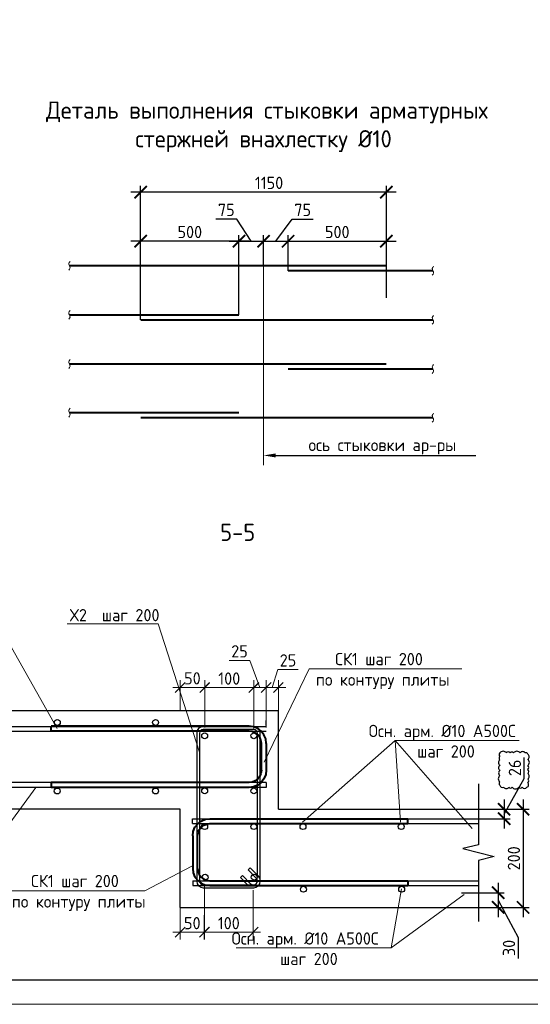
# Model space of a CAD drawing. Header units: millimetres. Extents: x -386473 to 311666, y -59273 to 291770.
# Tile 46 of 132: x -46388 to -35999, y -4054 to 15991. Entities that reach past the tile are written whole.
import ezdxf
from ezdxf import colors
from ezdxf.entities.mleader import LeaderData, LeaderLine
from ezdxf.math import Vec2, Vec3

# ---------------------------------------------------------------- set-up
doc = ezdxf.new("R2010")
doc.units = ezdxf.units.MM
doc.linetypes.add('______5', pattern=[1100, 800, -100, 100, -100])
doc.linetypes.add('ACAD_ISO02W100', pattern=[15, 12, -3])
for name, color, linetype, lineweight in [('0.20 __', 4, 'Continuous', 20), ('A-DETL', 90, 'Continuous', 9), ('Арм_хомуты', 133, 'Continuous', 18), ('Арматура', 152, 'Continuous', 40), ('Выноски', 20, 'Continuous', 20), ('Оси', 40, '______5', 18), ('Перекрытие ж_бетон', 1, 'Continuous', 30), ('подоснова', 151, 'Continuous', 5), ('поз.', 2, 'Continuous', 25), ('РАЗМЕРЫ', 1, 'Continuous', 9), ('ТОНКИЕ', 7, 'Continuous', 9), ('Узлы', 7, 'Continuous', 0)]:
    doc.layers.add(name, color=color, linetype=linetype, lineweight=lineweight)
doc.layers.add('пунктир', color=4, linetype='ACAD_ISO02W100')
doc.layers.add('ТОЛСТЫЕ_ОСНОВНЫЕ', color=6, linetype='Continuous')
doc.styles.add('GOST 2.304', font='CS_Gost2304.shx')
doc.styles.add('GOST-2.304_Type-B', font='GOST_Common.ttf')
doc.styles.add('ГОСТ 2.304', font='GOST_Common.ttf')
doc.styles.add('Украинский', font='isocpeur.ttf', dxfattribs={"oblique": 12})
doc.dimstyles.new('10', dxfattribs={"dimscale": 0, "dimtxt": 250, "dimasz": 200, "dimexe": 150, "dimexo": 0, "dimgap": 60, "dimtad": 1, "dimdec": 0, "dimlfac": 0.1, "dimrnd": 1, "dimzin": 0, "dimdsep": 46, "dimtxsty": 'ГОСТ 2.304', "dimblk": 'OBLIQUE', "dimcen": 0.09, "dimdle": 150, "dimadec": 0, "dimazin": 0, "dimtfac": 1, "dimtdec": 0, "dimtmove": 1, "dimatfit": 2, "dimfxl": 1, "dimtzin": 0, "dimlwd": 0, "dimlwe": 0, "dimarcsym": 0})
doc.dimstyles.new('5х', dxfattribs={"dimscale": 100, "dimtxt": 2.5, "dimasz": 2.5, "dimexe": 1.25, "dimexo": 0, "dimtad": 1, "dimdec": 0, "dimlfac": 0.2, "dimtxsty": 'GOST-2.304_Type-B', "dimblk": 'ARCHTICK', "dimcen": 2.5, "dimdle": 2, "dimadec": 0, "dimazin": 2, "dimtfac": 0.75, "dimtdec": 0, "dimtmove": 1, "dimatfit": 3, "dimfxl": 1, "dimtolj": 1, "dimarcsym": 1})
doc.dimstyles.new('СПДС', dxfattribs={"dimscale": 100, "dimtxt": 2.5, "dimasz": 2.5, "dimexe": 1.25, "dimexo": 0, "dimtad": 1, "dimdec": 0, "dimtxsty": 'GOST-2.304_Type-B', "dimblk": 'ARCHTICK', "dimcen": 2.5, "dimdle": 2, "dimadec": 0, "dimazin": 2, "dimtfac": 0.75, "dimtdec": 0, "dimtmove": 1, "dimatfit": 3, "dimfxl": 1, "dimtolj": 1, "dimarcsym": 1})

# ---------------------------------------------------------------- blocks, each defined once
blk = doc.blocks.new('*U44')
at = {"layer": 'ТОЛСТЫЕ_ОСНОВНЫЕ', "color": 6}
blk.add_lwpolyline([(20, 5), (886, 5), (886, 415), (20, 415)], close=True, dxfattribs=at)
at = {"layer": 'ТОНКИЕ'}
blk.add_lwpolyline([(0, 0), (891, 0), (891, 420), (0, 420)], close=True, dxfattribs=at)
blk = doc.blocks.new('_ArchTick')
at = {"color": 0, "linetype": 'ByBlock', "const_width": 0.15}
blk.add_lwpolyline([(-0.5, -0.5), (0.5, 0.5)], dxfattribs=at)
blk = doc.blocks.new('*D609')
at = {"layer": 'DEFPOINTS', "color": 0, "linetype": 'Continuous', "transparency": 16777216}
for p in [(-43927, 11481), (-43927, 10981), (-41927, 9981)]:
    blk.add_point(p, dxfattribs=at)
at = {"layer": 'РАЗМЕРЫ', "color": 0, "linetype": 'Continuous', "lineweight": -2, "transparency": 16777216}
for p, q in [((-41727, 11481), (-44127, 11481)), ((-43927, 10981), (-43927, 11606)), ((-41927, 9981), (-41927, 11606))]:
    blk.add_line(p, q, dxfattribs=at)
at = {"layer": 'РАЗМЕРЫ', "color": 0, "linetype": 'Continuous', "lineweight": -2, "transparency": 16777216, "xscale": 250, "yscale": 250, "zscale": 250, "rotation": 180}
blk.add_blockref('_ArchTick', (-43927, 11481), dxfattribs=at)
at = {"layer": 'РАЗМЕРЫ', "color": 0, "linetype": 'Continuous', "lineweight": -2, "transparency": 16777216, "xscale": 250, "yscale": 250, "zscale": 250}
blk.add_blockref('_ArchTick', (-41927, 11481), dxfattribs=at)
at = {"layer": 'РАЗМЕРЫ', "color": 0, "linetype": 'Continuous', "lineweight": 0, "transparency": 16777216, "insert": (-42927, 11669), "char_height": 250, "attachment_point": 5, "style": 'GOST-2.304_Type-B'}
blk.add_mtext('\\A1;500', dxfattribs=at)
blk = doc.blocks.new('*D610')
at = {"layer": 'DEFPOINTS', "color": 0, "linetype": 'Continuous', "transparency": 16777216}
for p in [(-38927, 11481), (-40927, 10880), (-38927, 10981)]:
    blk.add_point(p, dxfattribs=at)
at = {"layer": 'РАЗМЕРЫ', "color": 0, "linetype": 'Continuous', "lineweight": -2, "transparency": 16777216}
for p, q in [((-41127, 11481), (-38727, 11481)), ((-40927, 10880), (-40927, 11606)), ((-38927, 10981), (-38927, 11606))]:
    blk.add_line(p, q, dxfattribs=at)
at = {"layer": 'РАЗМЕРЫ', "color": 0, "linetype": 'Continuous', "lineweight": -2, "transparency": 16777216, "xscale": 250, "yscale": 250, "zscale": 250, "rotation": 180}
blk.add_blockref('_ArchTick', (-40927, 11481), dxfattribs=at)
at = {"layer": 'РАЗМЕРЫ', "color": 0, "linetype": 'Continuous', "lineweight": -2, "transparency": 16777216, "xscale": 250, "yscale": 250, "zscale": 250}
blk.add_blockref('_ArchTick', (-38927, 11481), dxfattribs=at)
at = {"layer": 'РАЗМЕРЫ', "color": 0, "linetype": 'Continuous', "lineweight": 0, "transparency": 16777216, "insert": (-39927, 11669), "char_height": 250, "attachment_point": 5, "style": 'GOST-2.304_Type-B'}
blk.add_mtext('\\A1;500', dxfattribs=at)
blk = doc.blocks.new('*D611')
at = {"layer": 'DEFPOINTS', "color": 0, "linetype": 'Continuous', "transparency": 16777216}
for p in [(-43927, 12481), (-38927, 10328), (-43927, 9880)]:
    blk.add_point(p, dxfattribs=at)
at = {"layer": 'РАЗМЕРЫ', "color": 0, "linetype": 'Continuous', "lineweight": -2, "transparency": 16777216}
for p, q in [((-38727, 12481), (-44127, 12481)), ((-43927, 9880), (-43927, 12606)), ((-38927, 10328), (-38927, 12606))]:
    blk.add_line(p, q, dxfattribs=at)
at = {"layer": 'РАЗМЕРЫ', "color": 0, "linetype": 'Continuous', "lineweight": -2, "transparency": 16777216, "xscale": 250, "yscale": 250, "zscale": 250, "rotation": 180}
blk.add_blockref('_ArchTick', (-43927, 12481), dxfattribs=at)
at = {"layer": 'РАЗМЕРЫ', "color": 0, "linetype": 'Continuous', "lineweight": -2, "transparency": 16777216, "xscale": 250, "yscale": 250, "zscale": 250}
blk.add_blockref('_ArchTick', (-38927, 12481), dxfattribs=at)
at = {"layer": 'РАЗМЕРЫ', "color": 0, "linetype": 'Continuous', "lineweight": 0, "transparency": 16777216, "insert": (-41314, 12669), "char_height": 250, "attachment_point": 5, "style": 'GOST-2.304_Type-B'}
blk.add_mtext('\\A1;1150', dxfattribs=at)
blk = doc.blocks.new('*D612')
at = {"layer": 'DEFPOINTS', "color": 0, "linetype": 'Continuous', "transparency": 16777216}
for p in [(-41427, 11481), (-41927, 10897), (-41427, 10981)]:
    blk.add_point(p, dxfattribs=at)
at = {"layer": 'РАЗМЕРЫ', "color": 0, "linetype": 'Continuous', "lineweight": -2, "transparency": 16777216}
for p, q in [((-41973, 11931), (-42397, 11931)), ((-41677, 11481), (-41973, 11931)), ((-42127, 11481), (-41227, 11481)), ((-41927, 10897), (-41927, 11606)), ((-41427, 10981), (-41427, 11606))]:
    blk.add_line(p, q, dxfattribs=at)
at = {"layer": 'РАЗМЕРЫ', "color": 0, "linetype": 'Continuous', "lineweight": -2, "transparency": 16777216, "xscale": 250, "yscale": 250, "zscale": 250, "rotation": 180}
blk.add_blockref('_ArchTick', (-41927, 11481), dxfattribs=at)
at = {"layer": 'РАЗМЕРЫ', "color": 0, "linetype": 'Continuous', "lineweight": -2, "transparency": 16777216, "xscale": 250, "yscale": 250, "zscale": 250}
blk.add_blockref('_ArchTick', (-41427, 11481), dxfattribs=at)
at = {"layer": 'РАЗМЕРЫ', "color": 0, "linetype": 'Continuous', "lineweight": 0, "transparency": 16777216, "insert": (-42185, 12119), "char_height": 250, "attachment_point": 5, "style": 'GOST-2.304_Type-B'}
blk.add_mtext('\\A1;75', dxfattribs=at)
blk = doc.blocks.new('*D613')
at = {"layer": 'DEFPOINTS', "color": 0, "linetype": 'Continuous', "transparency": 16777216}
for p in [(-40927, 11481), (-41427, 10981), (-40927, 10897)]:
    blk.add_point(p, dxfattribs=at)
at = {"layer": 'РАЗМЕРЫ', "color": 0, "linetype": 'Continuous', "lineweight": -2, "transparency": 16777216}
for p, q in [((-41177, 11481), (-40842, 11931)), ((-40842, 11931), (-40418, 11931)), ((-41627, 11481), (-40727, 11481)), ((-41427, 10981), (-41427, 11606)), ((-40927, 10897), (-40927, 11606))]:
    blk.add_line(p, q, dxfattribs=at)
at = {"layer": 'РАЗМЕРЫ', "color": 0, "linetype": 'Continuous', "lineweight": -2, "transparency": 16777216, "xscale": 250, "yscale": 250, "zscale": 250, "rotation": 180}
blk.add_blockref('_ArchTick', (-41427, 11481), dxfattribs=at)
at = {"layer": 'РАЗМЕРЫ', "color": 0, "linetype": 'Continuous', "lineweight": -2, "transparency": 16777216, "xscale": 250, "yscale": 250, "zscale": 250}
blk.add_blockref('_ArchTick', (-40927, 11481), dxfattribs=at)
at = {"layer": 'РАЗМЕРЫ', "color": 0, "linetype": 'Continuous', "lineweight": 0, "transparency": 16777216, "insert": (-40630, 12119), "char_height": 250, "attachment_point": 5, "style": 'GOST-2.304_Type-B'}
blk.add_mtext('\\A1;75', dxfattribs=at)
blk = doc.blocks.new('_Oblique')
at = {"layer": 'пунктир', "color": 0, "lineweight": -2}
blk.add_line((-0.5, -0.5), (0.5, 0.5), dxfattribs=at)
blk = doc.blocks.new('*D594')
at = {"layer": 'A-DETL', "color": 0, "lineweight": 0, "transparency": 16777216}
for p, q in [((-41249, 2397), (-41139, 2762)), ((-41139, 2762), (-40719, 2762)), ((-41374, 1578), (-41374, 2547)), ((-41124, 1918), (-41124, 2547)), ((-40974, 2397), (-41524, 2397))]:
    blk.add_line(p, q, dxfattribs=at)
at = {"layer": 'DEFPOINTS', "color": 0, "transparency": 16777216}
for p in [(-41374, 2397), (-41124, 1918), (-41374, 1578)]:
    blk.add_point(p, dxfattribs=at)
at = {"layer": 'A-DETL', "color": 0, "lineweight": 0, "transparency": 16777216, "xscale": 200, "yscale": 200, "zscale": 200, "rotation": 180}
blk.add_blockref('_Oblique', (-41374, 2397), dxfattribs=at)
at = {"layer": 'A-DETL', "color": 0, "lineweight": 0, "transparency": 16777216, "xscale": 200, "yscale": 200, "zscale": 200}
blk.add_blockref('_Oblique', (-41124, 2397), dxfattribs=at)
at = {"layer": 'A-DETL', "color": 0, "transparency": 16777216, "insert": (-40929, 2947), "char_height": 250, "attachment_point": 5, "style": 'ГОСТ 2.304'}
blk.add_mtext('25', dxfattribs=at)
blk = doc.blocks.new('*U520')
at = {"color": 0, "linetype": 'ByBlock', "lineweight": -2}
for p, q in [((-68.1, 25), (-68.1, 427.5)), ((-58.1, 427.5), (-68.1, 427.5)), ((-58.1, 25), (-58.1, 427.5)), ((58.1, 25), (58.1, 427.5)), ((58.1, 427.5), (68.1, 427.5)), ((68.1, 25), (68.1, 427.5)), ((-66.9, 15.9), (-68.1, 25)), ((-57.2, 18.5), (-58.1, 25)), ((57.2, 18.5), (58.1, 25)), ((66.9, 15.9), (68.1, 25)), ((-63.4, 7.5), (-66.9, 15.9)), ((-57.8, 0.3), (-63.4, 7.5)), ((-50.6, -5.3), (-57.8, 0.3)), ((-54.7, 12.5), (-57.2, 18.5)), ((-50.8, 7.3), (-54.7, 12.5)), ((-45.6, 3.3), (-50.8, 7.3)), ((-39.6, 0.9), (-45.6, 3.3)), ((-33.1, 0), (-39.6, 0.9)), ((-33.1, 0), (33.1, 0)), ((33.1, 0), (39.6, 0.9)), ((39.6, 0.9), (45.6, 3.3)), ((45.6, 3.3), (50.8, 7.3)), ((50.6, -5.3), (57.8, 0.3)), ((50.8, 7.3), (54.7, 12.5)), ((54.7, 12.5), (57.2, 18.5)), ((57.8, 0.3), (63.4, 7.5)), ((63.4, 7.5), (66.9, 15.9)), ((-42.2, -8.8), (-50.6, -5.3)), ((-33.1, -10), (-42.2, -8.8)), ((33.1, -10), (-33.1, -10)), ((33.1, -10), (42.2, -8.8)), ((42.2, -8.8), (50.6, -5.3))]:
    blk.add_line(p, q, dxfattribs=at)
at = {"style": 'GOST 2.304', "oblique": 15, "flags": 9}
for tag, p in [('ПОЗИЦИЯ', (778.2, -54.4)), ('ДИАМЕТР', (778.5, -58.7)), ('КЛАСС', (778.8, -63.1)), ('ДЛИНА', (779.2, -67.9)), ('МАССА', (779.5, -73.3))]:
    blk.add_attdef(tag, p, '', height=2.5, dxfattribs=at)
blk = doc.blocks.new('_None')
blk = doc.blocks.new('*U524')
at = {"color": 0, "linetype": 'ByBlock', "lineweight": -2}
for p, q in [((-62.2, 25), (-62.2, 427.5)), ((-52.2, 427.5), (-62.2, 427.5)), ((-52.2, 25), (-52.2, 427.5)), ((52.2, 25), (52.2, 427.5)), ((52.2, 427.5), (62.2, 427.5)), ((62.2, 25), (62.2, 427.5)), ((-61, 15.9), (-62.2, 25)), ((-51.4, 18.5), (-52.2, 25)), ((51.4, 18.5), (52.2, 25)), ((61, 15.9), (62.2, 25)), ((-57.6, 7.5), (-61, 15.9)), ((-52, 0.3), (-57.6, 7.5)), ((-44.7, -5.3), (-52, 0.3)), ((-48.9, 12.5), (-51.4, 18.5)), ((-44.9, 7.3), (-48.9, 12.5)), ((-39.7, 3.3), (-44.9, 7.3)), ((-33.7, 0.9), (-39.7, 3.3)), ((-27.2, 0), (-33.7, 0.9)), ((-27.2, 0), (27.2, 0)), ((27.2, 0), (33.7, 0.9)), ((33.7, 0.9), (39.7, 3.3)), ((39.7, 3.3), (44.9, 7.3)), ((44.7, -5.3), (52, 0.3)), ((44.9, 7.3), (48.9, 12.5)), ((48.9, 12.5), (51.4, 18.5)), ((52, 0.3), (57.6, 7.5)), ((57.6, 7.5), (61, 15.9)), ((-36.3, -8.8), (-44.7, -5.3)), ((-27.2, -10), (-36.3, -8.8)), ((27.2, -10), (-27.2, -10)), ((27.2, -10), (36.3, -8.8)), ((36.3, -8.8), (44.7, -5.3))]:
    blk.add_line(p, q, dxfattribs=at)
at = {"style": 'GOST 2.304', "oblique": 15, "flags": 9}
for tag, p in [('ПОЗИЦИЯ', (804, -54.4)), ('ДИАМЕТР', (804.4, -58.7)), ('КЛАСС', (804.6, -63.1)), ('ДЛИНА', (805.1, -67.9)), ('МАССА', (805.4, -73.3))]:
    blk.add_attdef(tag, p, '', height=2.5, dxfattribs=at)
blk = doc.blocks.new('*D570')
at = {"layer": 'DEFPOINTS', "color": 0, "transparency": 16777216}
for p in [(-37311, -82), (-37311, -2082), (-36145, -2082)]:
    blk.add_point(p, dxfattribs=at)
at = {"layer": 'РАЗМЕРЫ', "color": 0, "lineweight": -2, "transparency": 16777216}
for p, q in [((-36145, 118), (-36145, -2282)), ((-37311, -82), (-36020, -82)), ((-37311, -2082), (-36020, -2082))]:
    blk.add_line(p, q, dxfattribs=at)
at = {"layer": 'РАЗМЕРЫ', "color": 0, "lineweight": -2, "transparency": 16777216, "xscale": 250, "yscale": 250, "zscale": 250}
for p, rotation in [((-36145, -82), 90), ((-36145, -2082), 270)]:
    blk.add_blockref('_ArchTick', p, dxfattribs=dict(at, rotation=rotation))
at = {"layer": 'РАЗМЕРЫ', "color": 0, "lineweight": 0, "transparency": 16777216, "insert": (-36332, -1082), "char_height": 250, "attachment_point": 5, "rotation": 90, "style": 'GOST-2.304_Type-B'}
blk.add_mtext('\\A1;200', dxfattribs=at)
blk = doc.blocks.new('*D571')
at = {"layer": 'DEFPOINTS', "color": 0, "transparency": 16777216}
for p in [(-37222, -82), (-37361, -277), (-36531, -277)]:
    blk.add_point(p, dxfattribs=at)
at = {"layer": 'РАЗМЕРЫ', "color": 0, "lineweight": -2, "transparency": 16777216}
for p, q in [((-36125, 546), (-36125, 971)), ((-36531, -180), (-36125, 546)), ((-36531, 118), (-36531, -477)), ((-37222, -82), (-36406, -82)), ((-37361, -277), (-36406, -277))]:
    blk.add_line(p, q, dxfattribs=at)
at = {"layer": 'РАЗМЕРЫ', "color": 0, "lineweight": -2, "transparency": 16777216, "xscale": 250, "yscale": 250, "zscale": 250}
for p, rotation in [((-36531, -82), 90), ((-36531, -277), 270)]:
    blk.add_blockref('_ArchTick', p, dxfattribs=dict(at, rotation=rotation))
at = {"layer": 'РАЗМЕРЫ', "color": 0, "lineweight": 0, "transparency": 16777216, "insert": (-36313, 759), "char_height": 250, "attachment_point": 5, "rotation": 90, "style": 'GOST-2.304_Type-B'}
blk.add_mtext('\\A1;26', dxfattribs=at)
blk = doc.blocks.new('*D572')
at = {"layer": 'DEFPOINTS', "color": 0, "transparency": 16777216}
for p in [(-37397, -1782), (-37455, -2082), (-36652, -2082)]:
    blk.add_point(p, dxfattribs=at)
at = {"layer": 'РАЗМЕРЫ', "color": 0, "lineweight": -2, "transparency": 16777216}
for p, q in [((-36652, -1582), (-36652, -2282)), ((-37397, -1782), (-36527, -1782)), ((-36652, -1932), (-36245, -2694)), ((-37455, -2082), (-36527, -2082)), ((-36245, -2694), (-36245, -3119))]:
    blk.add_line(p, q, dxfattribs=at)
at = {"layer": 'РАЗМЕРЫ', "color": 0, "lineweight": -2, "transparency": 16777216, "xscale": 250, "yscale": 250, "zscale": 250}
for p, rotation in [((-36652, -1782), 90), ((-36652, -2082), 270)]:
    blk.add_blockref('_ArchTick', p, dxfattribs=dict(at, rotation=rotation))
at = {"layer": 'РАЗМЕРЫ', "color": 0, "lineweight": 0, "transparency": 16777216, "insert": (-36433, -2907), "char_height": 250, "attachment_point": 5, "rotation": 90, "style": 'GOST-2.304_Type-B'}
blk.add_mtext('\\A1;30', dxfattribs=at)
blk = doc.blocks.new('*D576')
at = {"layer": 'A-DETL', "color": 0, "lineweight": 0, "transparency": 16777216}
for p, q in [((-41706, 2947), (-42126, 2947)), ((-41499, 2397), (-41706, 2947)), ((-41624, 1564), (-41624, 2547)), ((-41374, 1578), (-41374, 2547)), ((-41224, 2397), (-41774, 2397))]:
    blk.add_line(p, q, dxfattribs=at)
at = {"layer": 'DEFPOINTS', "color": 0, "transparency": 16777216}
for p in [(-41624, 2397), (-41624, 1564), (-41374, 1578)]:
    blk.add_point(p, dxfattribs=at)
at = {"layer": 'A-DETL', "color": 0, "lineweight": 0, "transparency": 16777216, "xscale": 200, "yscale": 200, "zscale": 200, "rotation": 180}
blk.add_blockref('_Oblique', (-41624, 2397), dxfattribs=at)
at = {"layer": 'A-DETL', "color": 0, "lineweight": 0, "transparency": 16777216, "xscale": 200, "yscale": 200, "zscale": 200}
blk.add_blockref('_Oblique', (-41374, 2397), dxfattribs=at)
at = {"layer": 'A-DETL', "color": 0, "transparency": 16777216, "insert": (-41916, 3132), "char_height": 250, "attachment_point": 5, "style": 'ГОСТ 2.304'}
blk.add_mtext('25', dxfattribs=at)
blk = doc.blocks.new('*D577')
at = {"layer": 'A-DETL', "color": 0, "lineweight": 0, "transparency": 16777216}
for p, q in [((-42624, 2180), (-42624, 2543)), ((-41624, 2096), (-41624, 2543)), ((-41474, 2393), (-42774, 2393))]:
    blk.add_line(p, q, dxfattribs=at)
at = {"layer": 'DEFPOINTS', "color": 0, "transparency": 16777216}
for p in [(-42624, 2393), (-42624, 2180), (-41624, 2096)]:
    blk.add_point(p, dxfattribs=at)
at = {"layer": 'A-DETL', "color": 0, "lineweight": 0, "transparency": 16777216, "xscale": 200, "yscale": 200, "zscale": 200, "rotation": 180}
blk.add_blockref('_Oblique', (-42624, 2393), dxfattribs=at)
at = {"layer": 'A-DETL', "color": 0, "lineweight": 0, "transparency": 16777216, "xscale": 200, "yscale": 200, "zscale": 200}
blk.add_blockref('_Oblique', (-41624, 2393), dxfattribs=at)
at = {"layer": 'A-DETL', "color": 0, "transparency": 16777216, "insert": (-42124, 2578), "char_height": 250, "attachment_point": 5, "style": 'ГОСТ 2.304'}
blk.add_mtext('100', dxfattribs=at)
blk = doc.blocks.new('*D578')
at = {"layer": 'A-DETL', "color": 0, "lineweight": 0, "transparency": 16777216}
for p, q in [((-43124, 1918), (-43124, 2547)), ((-42624, 1578), (-42624, 2547)), ((-42474, 2397), (-43274, 2397))]:
    blk.add_line(p, q, dxfattribs=at)
at = {"layer": 'DEFPOINTS', "color": 0, "transparency": 16777216}
for p in [(-43124, 2397), (-43124, 1918), (-42624, 1578)]:
    blk.add_point(p, dxfattribs=at)
at = {"layer": 'A-DETL', "color": 0, "lineweight": 0, "transparency": 16777216, "xscale": 200, "yscale": 200, "zscale": 200, "rotation": 180}
blk.add_blockref('_Oblique', (-43124, 2397), dxfattribs=at)
at = {"layer": 'A-DETL', "color": 0, "lineweight": 0, "transparency": 16777216, "xscale": 200, "yscale": 200, "zscale": 200}
blk.add_blockref('_Oblique', (-42624, 2397), dxfattribs=at)
at = {"layer": 'A-DETL', "color": 0, "transparency": 16777216, "insert": (-42874, 2582), "char_height": 250, "attachment_point": 5, "style": 'ГОСТ 2.304'}
blk.add_mtext('50', dxfattribs=at)
blk = doc.blocks.new('*D625')
at = {"layer": 'A-DETL', "color": 0, "lineweight": 0, "transparency": 16777216}
for p, q in [((-42629, -1623), (-42629, -2737)), ((-43124, -1973), (-43124, -2737)), ((-43274, -2587), (-42479, -2587))]:
    blk.add_line(p, q, dxfattribs=at)
at = {"layer": 'DEFPOINTS', "color": 0, "transparency": 16777216}
for p in [(-42629, -1623), (-43124, -1973), (-42629, -2587)]:
    blk.add_point(p, dxfattribs=at)
at = {"layer": 'A-DETL', "color": 0, "lineweight": 0, "transparency": 16777216, "xscale": 200, "yscale": 200, "zscale": 200, "rotation": 180}
blk.add_blockref('_Oblique', (-43124, -2587), dxfattribs=at)
at = {"layer": 'A-DETL', "color": 0, "lineweight": 0, "transparency": 16777216, "xscale": 200, "yscale": 200, "zscale": 200}
blk.add_blockref('_Oblique', (-42629, -2587), dxfattribs=at)
at = {"layer": 'A-DETL', "color": 0, "transparency": 16777216, "insert": (-42876, -2402), "char_height": 250, "attachment_point": 5, "style": 'ГОСТ 2.304'}
blk.add_mtext('50', dxfattribs=at)
blk = doc.blocks.new('*D579')
at = {"layer": 'A-DETL', "color": 0, "lineweight": 0, "transparency": 16777216}
for p, q in [((-41636, -1729), (-41636, -2737)), ((-42633, -2241), (-42633, -2737)), ((-42783, -2587), (-41486, -2587))]:
    blk.add_line(p, q, dxfattribs=at)
at = {"layer": 'DEFPOINTS', "color": 0, "transparency": 16777216}
for p in [(-41636, -1729), (-42633, -2241), (-41636, -2587)]:
    blk.add_point(p, dxfattribs=at)
at = {"layer": 'A-DETL', "color": 0, "lineweight": 0, "transparency": 16777216, "xscale": 200, "yscale": 200, "zscale": 200, "rotation": 180}
blk.add_blockref('_Oblique', (-42633, -2587), dxfattribs=at)
at = {"layer": 'A-DETL', "color": 0, "lineweight": 0, "transparency": 16777216, "xscale": 200, "yscale": 200, "zscale": 200}
blk.add_blockref('_Oblique', (-41636, -2587), dxfattribs=at)
at = {"layer": 'A-DETL', "color": 0, "transparency": 16777216, "insert": (-42134, -2402), "char_height": 250, "attachment_point": 5, "style": 'ГОСТ 2.304'}
blk.add_mtext('100', dxfattribs=at)
blk = doc.blocks.new('*U523')
at = {"color": 0, "linetype": 'ByBlock', "lineweight": -2}
for p, q in [((111.2, 325.4), (7.5, 325.4)), ((-6, 311.9), (-6, 7.5)), ((-6, 310.9), (-6, 311.9)), ((0, 310.9), (0, 311.9)), ((2.2, 305.6), (19.2, 288.6)), ((111.2, 319.4), (7.5, 319.4)), ((30.8, 300.2), (13.8, 317.2)), ((20.1, 319.4), (35, 304.5)), ((35, 304.5), (30.8, 300.2)), ((118.7, 7.5), (118.7, 311.9)), ((124.7, 7.5), (124.7, 311.9)), ((14.9, 284.4), (-2, 301.3)), ((0, 299.3), (0, 7.5)), ((19.2, 288.6), (14.9, 284.4)), ((7.5, 0), (111.2, 0)), ((7.5, -6), (111.2, -6))]:
    blk.add_line(p, q, dxfattribs=at)
for centre, radius, start, end in [((7.5, 311.9), 13.5, 90, 180), ((111.2, 311.9), 13.5, 0, 90), ((7.5, 310.9), 13.5, 180, 225), ((7.5, 311.9), 7.5, 90, 180), ((7.5, 310.9), 7.5, 180, 225), ((8.5, 311.9), 7.5, 45, 90), ((111.2, 311.9), 7.5, 0, 90), ((7.5, 7.5), 13.5, 180, 270), ((7.5, 7.5), 7.5, 180, 270), ((111.2, 7.5), 7.5, 270, 0), ((111.2, 7.5), 13.5, 270, 0)]:
    blk.add_arc(centre, radius, start, end, dxfattribs=at)
at = {"style": 'GOST 2.304', "oblique": 15, "flags": 9}
for tag, p in [('ДИАМЕТР', (-52.8, -63)), ('ПОЗИЦИЯ', (-52.3, -58)), ('КЛАСС', (-53, -68.7)), ('ДЛИНА', (-52.5, -73.8)), ('МАССА', (-52.3, -78.3))]:
    blk.add_attdef(tag, p, '', height=2.5, dxfattribs=at)

msp = doc.modelspace()

# ---------------------------------------------------------------- linework, layer by layer
at = {"color": 240, "true_color": 0xed1f24}
msp.add_lwpolyline([(-36617, 1063.1, 0.5205671), (-36617, 993.1, 0.5205671), (-36617, 922.6, 0.5205671), (-36617, 813, 0.5205671), (-36617, 707, 0.5205671), (-36617, 603.1, 0.5205671), (-36617, 471.3, 0.5205671), (-36617, 404, 0.5205671), (-36540.4, 365.3, 0.5205671), (-36434.4, 365.3, 0.5205671), (-36366.5, 365.3, 0.5205671), (-36234.2, 365.3, 0.5205671), (-36165.7, 365.3, 0.5205671), (-36067.2, 365.3, 0.5205671), (-36049.5, 459.9, 0.5205671), (-36049.5, 528.2, 0.5205671), (-36049.5, 642.3, 0.5205671), (-36049.5, 725.3, 0.5205671), (-36049.5, 807.6, 0.5205671), (-36049.5, 932, 0.5205671), (-36049.5, 1034.9, 0.5205671), (-36100.5, 1063.1, 0.5205671), (-36205, 1063.1, 0.5205671), (-36337.2, 1063.1, 0.5205671), (-36409.7, 1063.1, 0.5205671), (-36487, 1063.1, 0.5205671)], format="xyb", close=True, dxfattribs=at)
at = {"color": 3, "linetype": 'Continuous', "lineweight": 30}
for centre in [(-45623.4, 1683.7), (-43623.4, 1683.7), (-42624, 1412.6), (-41624, 1412.6), (-45624, 287.7), (-43624, 287.7), (-42624, 290.7), (-41624, 290.7), (-42623.9, -436.3), (-41623.9, -436.3), (-40623.9, -436.3), (-38623.9, -436.3), (-42615.3, -1467.5), (-41615.3, -1467.5), (-40615.3, -1712.2), (-38615.3, -1712.2)]:
    msp.add_circle(centre, 60, dxfattribs=at)
at = {"layer": '0.20 __', "color": 2}
for points in [[(-45362.3, 11071.1), (-45389.8, 11026.1), (-45362.3, 10936.1), (-45389.8, 10891.1)], [(-37967, 10970.2), (-37994.5, 10925.2), (-37967, 10835.2), (-37994.5, 10790.2)], [(-45362.3, 10071.1), (-45389.8, 10026.1), (-45362.3, 9936.1), (-45389.8, 9891.1)], [(-37967, 9970.2), (-37994.5, 9925.2), (-37967, 9835.2), (-37994.5, 9790.2)], [(-45362.3, 9071.1), (-45389.8, 9026.1), (-45362.3, 8936.1), (-45389.8, 8891.1)], [(-37967, 8970.2), (-37994.5, 8925.2), (-37967, 8835.2), (-37994.5, 8790.2)], [(-45362.3, 8079.6), (-45389.8, 8034.6), (-45362.3, 7944.6), (-45389.8, 7899.6)], [(-37967, 7978.6), (-37994.5, 7933.6), (-37967, 7843.6), (-37994.5, 7798.6)]]:
    msp.add_spline(points, degree=3, dxfattribs=at)
at = {"layer": 'Арматура', "color": 2, "lineweight": 0}
for p, q in [((-45624, 1563.7), (-46616.9, 3319)), ((-40637.2, -347.4), (-38750.4, 1319)), ((-38750.4, 1319), (-36223.9, 1319)), ((-38637.2, -347.4), (-38750.4, 1319)), ((-38750.4, 1319), (-37178.5, -475.6)), ((-46061.5, 362.7), (-47903, -2162.3)), ((-38620.2, -1702.2), (-38827.6, -2906.2)), ((-38827.6, -2906.2), (-37341.5, -1815.5)), ((-41984.8, -2906.2), (-38827.6, -2906.2))]:
    msp.add_line(p, q, dxfattribs=at)
at = {"layer": 'Арматура', "const_width": 40}
for points in [[(-45376, 10981.1), (-38926.6, 10981.1)], [(-40926.6, 10880.2), (-37980.7, 10880.2)], [(-45376, 9981.1), (-41926.6, 9981.1)], [(-43926.6, 9880.2), (-37980.7, 9880.2)], [(-45376, 8981.1), (-38926.6, 8981.1)], [(-40926.6, 8880.2), (-37980.7, 8880.2)], [(-45376, 7989.6), (-41926.6, 7989.6)], [(-43926.6, 7888.6), (-37980.7, 7888.6)]]:
    msp.add_lwpolyline(points, dxfattribs=at)
at = {"layer": 'Оси', "ltscale": 45}
msp.add_line((-41426.6, 11481.1), (-41426.6, 6921.7), dxfattribs=at)
at = {"layer": 'Перекрытие ж_бетон', "color": 7, "linetype": 'Continuous', "lineweight": 30}
for p, q in [((-41123.9, 1917.6), (-47929.9, 1917.6)), ((-41123.9, -82.4), (-41123.9, 1917.6)), ((-43123.9, -82.4), (-47929.9, -82.4)), ((-43123.9, -2082.2), (-43123.9, -82.4)), ((-41123.9, -82.4), (-37054.7, -82.4)), ((-43123.9, -2082.2), (-37063.4, -2082.2))]:
    msp.add_line(p, q, dxfattribs=at)
at = {"layer": 'Перекрытие ж_бетон', "color": 3, "linetype": 'Continuous', "lineweight": 30}
for p, q in [((-41374, 1623.7), (-41374, 1722.6)), ((-41374, 1595.6), (-47929.9, 1595.6)), ((-41374, 1496.7), (-47929.9, 1496.7)), ((-41374, 461.6), (-47929.9, 461.6)), ((-41374, 461.6), (-41374, 362.7)), ((-41374, 362.7), (-47929.9, 362.7)), ((-42873.9, -277.4), (-37054.7, -277.4)), ((-42873.9, -376.3), (-42873.9, -277.4)), ((-42873.9, -376.3), (-37054.7, -376.3)), ((-42865.2, -1538.2), (-37046.1, -1538.2)), ((-42865.2, -1538.2), (-42865.2, -1637.2)), ((-42865.2, -1637.2), (-37046.1, -1637.2))]:
    msp.add_line(p, q, dxfattribs=at)
at = {"layer": 'поз.', "linetype": 'Continuous'}
msp.add_lwpolyline([(-37054.7, 436.7), (-37054.7, -805.3), (-37374.7, -885.3), (-36734.7, -1045.3), (-37054.7, -1125.3), (-37054.7, -2367.3)], dxfattribs=at)

# ---------------------------------------------------------------- block references
at = {"xscale": 100, "yscale": 100, "zscale": 100}
msp.add_blockref('*U44', (-105904.9, -4054.4), dxfattribs=at)
at = {"lineweight": 30, "xscale": 9.899999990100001, "yscale": 9.899999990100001, "zscale": 9.899999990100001, "rotation": 179.9999999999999}
msp.add_blockref('*U523', (-41552.1, 1540.2), dxfattribs=at)
at = {"layer": 'Арм_хомуты', "lineweight": 40, "yscale": 10, "zscale": 10}
for name, p, xscale, rotation in [('*U524', (-41470.7, 984), 10, 90.00000000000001), ('*U520', (-42768.5, -957.3), -10, 270)]:
    msp.add_blockref(name, p, dxfattribs=dict(at, xscale=xscale, rotation=rotation))

# ---------------------------------------------------------------- texts
at = {"layer": 'Арматура', "color": 2, "lineweight": 0, "char_height": 250, "width": 3270.998, "attachment_point": 5, "style": 'ГОСТ 2.304'}
for insert in [(-37789.3, 1510.4), (-40579.3, -2714.7)]:
    msp.add_mtext(' \\PОсн. арм. %%C10 А500С\\P шаг 200', dxfattribs=dict(at, insert=insert))
at = {"layer": 'Узлы', "color": 80, "linetype": 'Continuous', "lineweight": 0, "style": 'GOST-2.304_Type-B'}
msp.add_text('5-5', height=350, dxfattribs=at).set_placement((-42309.2, 5379.1))
at = {"layer": 'Узлы', "color": 80, "linetype": 'Continuous', "lineweight": 0, "width": 10464.96, "attachment_point": 5, "style": 'GOST-2.304_Type-B'}
for s, insert, char_height in [('\\pxi0.391,qc;Деталь выполнения стыковки арматурных стержней внахлестку %%C10', (-41426.6, 13811.3), 350), ('ось стыковки ар-ры', (-39007.9, 7299.9), 250)]:
    msp.add_mtext(s, dxfattribs=dict(at, insert=insert, char_height=char_height))

# ---------------------------------------------------------------- dimensions: what is measured, and where the dimension line sits
at = {"layer": 'A-DETL', "color": 1}
dim = msp.add_linear_dim(base=(-41624, 2396.5), p1=(-41374, 1577.6), p2=(-41624, 1563.7), dimstyle='10', override={"dimscale": 1}, dxfattribs=at)
dim.commit()
dim.dimension.update_dxf_attribs({"geometry": '*D576', "text_midpoint": (-41766.5, 2946.5), "dimtype": 160})
at = {"layer": 'A-DETL'}
dim = msp.add_linear_dim(base=(-41374, 2396.5), p1=(-41123.9, 1917.6), p2=(-41374, 1577.6), dimstyle='10', override={"dimscale": 1}, dxfattribs=at)
dim.commit()
dim.dimension.update_dxf_attribs({"geometry": '*D594', "text_midpoint": (-41079.5, 2946.5)})
at = {"layer": 'A-DETL', "color": 1}
for base, p1, p2, picture, middle in [((-43123.9, 2396.5), (-42624, 1578), (-43123.9, 1917.6), '*D578', (-42874, 2581.5)), ((-42624, 2392.8), (-41624, 2096), (-42624, 2180.1), '*D577', (-42124, 2577.8)), ((-42628.6, -2586.8), (-43123.9, -1972.7), (-42628.6, -1623.2), '*D625', (-42876.3, -2401.8)), ((-41636.2, -2586.8), (-42632.6, -2240.8), (-41636.2, -1729), '*D579', (-42134.4, -2401.8))]:
    dim = msp.add_linear_dim(base=base, p1=p1, p2=p2, dimstyle='10', override={"dimscale": 1}, dxfattribs=at)
    dim.commit()
    dim.dimension.update_dxf_attribs({"geometry": picture, "text_midpoint": middle})
at = {"layer": 'РАЗМЕРЫ', "color": 1, "linetype": 'Continuous', "lineweight": 0}
for base, p1, p2, text, picture, middle in [((-43926.6, 12481.1), (-38926.6, 10328.3), (-43926.6, 9880.2), '1150', '*D611', (-41313.9, 12481.1)), ((-41426.6, 11481.1), (-41926.6, 10897.3), (-41426.6, 10981.1), '75', '*D612', (-42035.5, 11931.1)), ((-40926.6, 11481.1), (-41426.6, 10981.1), (-40926.6, 10897.3), '75', '*D613', (-40779.4, 11931.1)), ((-43926.6, 11481.1), (-41926.6, 9981.1), (-43926.6, 10981.1), '500', '*D609', (-42926.6, 11481.1)), ((-38926.6, 11481.1), (-40926.6, 10880.2), (-38926.6, 10981.1), '500', '*D610', (-39926.6, 11481.1))]:
    dim = msp.add_linear_dim(base=base, p1=p1, p2=p2, text=text, dimstyle='5х', dxfattribs=at)
    dim.commit()
    dim.dimension.update_dxf_attribs({"geometry": picture, "text_midpoint": middle, "dimtype": 160})
at = {"layer": 'РАЗМЕРЫ', "color": 1, "lineweight": 0}
dim = msp.add_linear_dim(base=(-36531.5, -277.4), p1=(-37222.5, -82.4), p2=(-37360.7, -277.4), angle=90, text='26', dimstyle='СПДС', override={"dimlfac": 0.1}, dxfattribs=at)
dim.commit()
dim.dimension.update_dxf_attribs({"geometry": '*D571', "text_midpoint": (-36125.2, 608.9), "dimtype": 160})
dim = msp.add_linear_dim(base=(-36144.9, -2082.4), p1=(-37310.9, -82.4), p2=(-37310.9, -2082.4), angle=90, dimstyle='СПДС', override={"dimlfac": 0.1}, dxfattribs=at)
dim.commit()
dim.dimension.update_dxf_attribs({"geometry": '*D570', "text_midpoint": (-36332.4, -1082.4)})
dim = msp.add_linear_dim(base=(-36651.7, -2082.4), p1=(-37397, -1782.3), p2=(-37455.3, -2082.4), angle=90, dimstyle='СПДС', override={"dimlfac": 0.1}, dxfattribs=at)
dim.commit()
dim.dimension.update_dxf_attribs({"geometry": '*D572', "text_midpoint": (-36245.5, -2756.7), "dimtype": 160})

# ---------------------------------------------------------------- leaders
at = {"layer": 'Выноски', "ltscale": 0.1}
ml = msp.add_multileader_mtext('Standard', dxfattribs=at)
ml.set_content('', color=256, style='Украинский')
ml.set_leader_properties()
ml.build(insert=Vec2(0, 0))
ml.multileader.update_dxf_attribs({"text_right_attachment_type": 6, "arrow_head_size": 250})
ctx = ml.context
ctx.base_point, ctx.char_height, ctx.arrow_head_size, ctx.landing_gap_size, ctx.plane_origin = Vec3(-37107.4, 7120.1), 0.18, 250, 0.09, Vec3(-39686.6, 3968.3)
ctx.right_attachment = 6
notes = []
notes.append((ctx, [(1, (1, 1, 0), (-40676.6, 7120.1), (1, 0), 3569.2, [(0, [(-41426.6, 7120.1)], 0, [])])]))
ctx.mtext.insert, ctx.mtext.flow_direction = Vec3(-37107.4, 7120.2), 5
at = {"layer": 'подоснова', "color": 2, "ltscale": 0.3}
ml = msp.add_multileader_mtext('Standard', dxfattribs=at)
ml.set_content('Х2  шаг 200', color=2, style='GOST-2.304_Type-B')
ml.set_leader_properties(color=256, linetype='ByLayer', lineweight=15)
ml.set_arrow_properties(name='NONE')
ml.build(insert=Vec2(0, 0))
ml.multileader.update_dxf_attribs({"text_left_attachment_type": 6, "text_right_attachment_type": 6, "dogleg_length": 0.1, "arrow_head_size": 18})
ctx = ml.context
ctx.base_point, ctx.char_height, ctx.arrow_head_size, ctx.landing_gap_size, ctx.plane_origin = Vec3(-45341.7, 3693.2), 250, 18, 20, Vec3(-50810.7, 4649.6)
ctx.left_attachment, ctx.right_attachment, ctx.text_align_type = 6, 6, 1
notes.append((ctx, [(1, (1, 1, 0), (-43569.8, 3693.2), (-1, 0), 0.1, [(0, [(-42727.2, 1079)], 0, [])])]))
ctx.mtext.insert, ctx.mtext.width, ctx.mtext.alignment, ctx.mtext.flow_direction = Vec3(-44455.8, 3993.2), 2806.818, 2, 5
ml = msp.add_multileader_mtext('Standard', dxfattribs=at)
ml.set_content('СК1 шаг 200\\P по контуру плиты', color=2, style='GOST-2.304_Type-B')
ml.set_leader_properties(color=256, linetype='ByLayer', lineweight=15)
ml.set_arrow_properties(name='NONE')
ml.build(insert=Vec2(0, 0))
ml.multileader.update_dxf_attribs({"text_left_attachment_type": 6, "text_right_attachment_type": 6, "dogleg_length": 0.1, "arrow_head_size": 18})
ctx = ml.context
ctx.base_point, ctx.char_height, ctx.arrow_head_size, ctx.landing_gap_size, ctx.plane_origin = Vec3(-40500.5, 2773.3), 250, 18, 20, Vec3(-50055.6, 3729.7)
ctx.left_attachment, ctx.right_attachment, ctx.text_align_type = 6, 6, 1
notes.append((ctx, [(0, (1, 1, 0), (-40500.6, 2773.3), (1, 0), 0.1, [(0, [(-41415, 875.6)], 0, [])])]))
ctx.mtext.insert, ctx.mtext.alignment, ctx.mtext.flow_direction = Vec3(-39077.1, 3098.3), 2, 5
ml = msp.add_multileader_mtext('Standard', dxfattribs=at)
ml.set_content('СК1 шаг 200\\P по контуру плиты', color=2, style='GOST-2.304_Type-B')
ml.set_leader_properties(color=256, linetype='ByLayer', lineweight=15)
ml.set_arrow_properties(name='NONE')
ml.build(insert=Vec2(0, 0))
ml.multileader.update_dxf_attribs({"text_left_attachment_type": 6, "text_right_attachment_type": 6, "dogleg_length": 0.1, "arrow_head_size": 18})
ctx = ml.context
ctx.base_point, ctx.char_height, ctx.arrow_head_size, ctx.landing_gap_size, ctx.plane_origin = Vec3(-46687.9, -1744.6), 250, 18, 20, Vec3(-56243, -788.2)
ctx.left_attachment, ctx.right_attachment, ctx.text_align_type = 6, 6, 1
notes.append((ctx, [(1, (1, 1, 0), (-43841, -1744.6), (-1, 0), 0.1, [(0, [(-42885.8, -1241.7)], 0, [])])]))
ctx.mtext.insert, ctx.mtext.alignment, ctx.mtext.flow_direction = Vec3(-45264.5, -1419.6), 2, 5
for ctx, leaders in notes:
    for number, flags, end, landing, length, lines in leaders:
        leader = LeaderData()
        leader.index, (leader.has_last_leader_line, leader.has_dogleg_vector, leader.attachment_direction) = number, flags
        leader.last_leader_point, leader.dogleg_vector, leader.dogleg_length = Vec3(end), Vec3(landing), length
        for number, points, colour, breaks in lines:
            line = LeaderLine()
            line.index, line.vertices, line.color, line.breaks = number, Vec3.list(points), colors.encode_raw_color(colour), breaks
            leader.lines.append(line)
        ctx.leaders.append(leader)

doc.saveas('drawing.dxf')
